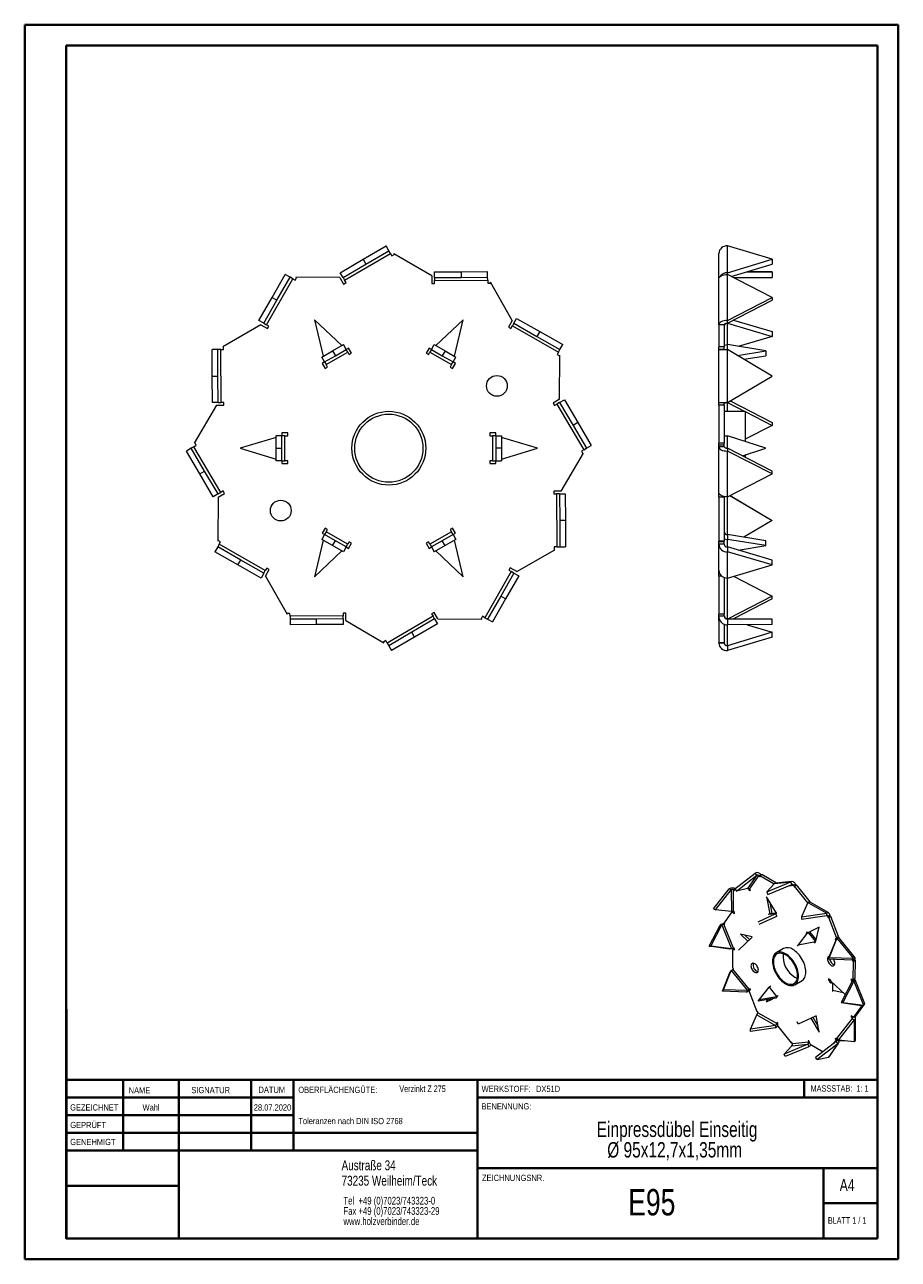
# Model space of a CAD drawing. Header units: millimetres. Extents: x 0 to 210, y 0 to 297.
import ezdxf

# ---------------------------------------------------------------- set-up
doc = ezdxf.new("R2010")
doc.units = ezdxf.units.MM
doc.styles.add('SLDTEXTSTYLE0', font='TXT', dxfattribs={"width": 0.75})
doc.styles.add('SLDTEXTSTYLE1', font='TXT', dxfattribs={"width": 0.681818})
doc.styles.add('SLDTEXTSTYLE2', font='TXT', dxfattribs={"width": 0.7})

# ---------------------------------------------------------------- blocks, each defined once
blk = doc.blocks.new('SW_NOTE_0')
at = {"color": 0, "linetype": 'Continuous', "lineweight": 0, "char_height": 1.5, "attachment_point": 1, "style": 'SLDTEXTSTYLE0'}
for s, insert in [('OBERFLÄCHENGÜTE:', (0, 1.93)), ('Toleranzen nach DIN ISO 2768', (0, -5.57))]:
    blk.add_mtext(s, dxfattribs=dict(at, insert=insert))
blk = doc.blocks.new('SW_NOTE_1')
at = {"color": 0, "linetype": 'Continuous', "lineweight": 0, "char_height": 1.8521, "attachment_point": 1, "style": 'SLDTEXTSTYLE0'}
for s, insert in [('Tel  +49 (0)7023/743323-0', (0, 2.39)), ('Fax +49 (0)7023/743323-29', (0, -0.08)), ('www.holzverbinder.de', (0, -2.55))]:
    blk.add_mtext(s, dxfattribs=dict(at, insert=insert))
blk = doc.blocks.new('SW_NOTE_2')
at = {"color": 0, "linetype": 'Continuous', "lineweight": 0, "char_height": 3.7042, "attachment_point": 2, "style": 'SLDTEXTSTYLE0'}
for s, insert in [('Einpressdübel Einseitig', (26.16, 4.77)), ('Ø 95x12,7x1,35mm', (25.57, -0.16))]:
    blk.add_mtext(s, dxfattribs=dict(at, insert=insert))

msp = doc.modelspace()

# ---------------------------------------------------------------- linework, layer by layer
at = {"color": 7, "linetype": 'Continuous', "lineweight": 40}
for p, q in [((0.08, 0.21), (0.08, 297.21)), ((0.08, 297.21), (210.08, 297.21)), ((210.08, 0.21), (210.08, 297.21)), ((210.08, 292.21), (210.08, 297.21)), ((10.08, 292.21), (205.08, 292.21)), ((10.08, 5.21), (10.08, 292.21)), ((205.08, 5.21), (205.08, 292.21)), ((10.11, 60.37), (10.11, 5.12)), ((205.08, 43.37), (10.11, 43.37)), ((23.71, 43.37), (23.71, 26.37)), ((37.1, 43.37), (37.1, 5.12)), ((54.51, 43.37), (54.51, 26.37)), ((64.71, 26.37), (64.71, 43.37)), ((108.91, 43.37), (108.91, 5.12)), ((187.47, 39.12), (187.47, 43.37)), ((64.71, 39.1), (10.11, 39.1)), ((205.08, 39.12), (108.91, 39.12)), ((64.71, 34.87), (10.11, 34.87)), ((108.91, 30.62), (10.11, 30.62)), ((108.91, 26.37), (10.11, 26.37)), ((108.91, 22.12), (205.08, 22.12)), ((192.08, 5.21), (192.08, 22.21)), ((37.1, 17.87), (10.11, 17.87)), ((10.11, 13.71), (10.08, 13.71)), ((205.08, 13.71), (192.08, 13.71)), ((10.11, 9.46), (10.08, 9.46)), ((10.08, 5.21), (205.08, 5.21)), ((205.08, 5.21), (180.99, 5.21)), ((0.08, 0.21), (210.08, 0.21))]:
    msp.add_line(p, q, dxfattribs=at)
at = {"color": 7, "linetype": 'Continuous', "lineweight": 15}
for p, q in [((81.43, 240.77), (86.93, 243.99)), ((87.61, 242.83), (86.93, 243.99)), ((169, 237.55), (169, 243.99)), ((179.76, 240.77), (169, 243.99)), ((75.93, 237.55), (81.43, 240.77)), ((76.98, 235.75), (87.98, 242.19)), ((81.43, 240.77), (82.11, 239.61)), ((82.11, 239.61), (87.61, 242.83)), ((87.98, 242.19), (87.61, 242.83)), ((87.98, 242.19), (88.32, 241.61)), ((88.32, 241.61), (88.91, 241.95)), ((88.91, 241.95), (88.8, 242.13)), ((97.93, 236.78), (88.8, 242.13)), ((166.91, 236.46), (166.91, 242.19)), ((169, 237.55), (179.76, 240.77)), ((179.76, 240.77), (179.76, 239.61)), ((76.61, 236.38), (82.11, 239.61)), ((98.6, 237.73), (104.98, 237.77)), ((98.61, 236.38), (98.6, 237.73)), ((104.98, 237.77), (111.35, 237.82)), ((104.98, 237.77), (104.99, 236.42)), ((111.36, 236.47), (111.35, 237.82)), ((169.92, 236.66), (179.76, 239.61)), ((173.57, 237.75), (179.76, 237.77)), ((179.76, 237.77), (173.73, 237.8)), ((179.76, 237.77), (179.76, 236.42)), ((58.2, 225.02), (64.5, 236.1)), ((59.54, 231.59), (62.69, 237.13)), ((60.71, 230.92), (63.86, 236.47)), ((63.86, 236.47), (62.69, 237.13)), ((64.5, 236.1), (63.86, 236.47)), ((64.5, 236.1), (65.09, 235.77)), ((65.09, 235.77), (65.42, 236.35)), ((65.42, 236.35), (65.24, 236.46)), ((75.83, 236.39), (65.24, 236.46)), ((75.83, 236.39), (76.74, 234.82)), ((76.61, 236.38), (75.93, 237.55)), ((76.61, 236.38), (76.98, 235.75)), ((76.74, 234.82), (77.32, 235.16)), ((77.32, 235.16), (76.98, 235.75)), ((97.93, 236.78), (97.94, 234.96)), ((97.94, 234.96), (98.62, 234.97)), ((98.61, 236.38), (104.99, 236.42)), ((98.61, 236.38), (98.62, 235.64)), ((98.62, 235.64), (111.37, 235.73)), ((98.62, 234.97), (98.62, 235.64)), ((104.99, 236.42), (111.36, 236.47)), ((111.37, 235.73), (111.36, 236.47)), ((111.37, 235.73), (111.37, 235.05)), ((111.37, 235.05), (112.05, 235.06)), ((112.05, 235.06), (112.04, 235.26)), ((117.27, 226.06), (112.04, 235.26)), ((167.04, 236.46), (166.91, 236.46)), ((166.91, 236.35), (166.91, 236.46)), ((166.98, 236.35), (166.91, 236.35)), ((166.91, 236.1), (166.91, 236.35)), ((166.91, 225.02), (166.91, 236.1)), ((169, 237.13), (169, 237.55)), ((169, 226.05), (169, 237.13)), ((179.76, 231.59), (169, 237.13)), ((170.45, 236.39), (179.76, 236.42)), ((56.39, 226.05), (59.54, 231.59)), ((57.56, 225.38), (60.71, 230.92)), ((59.54, 231.59), (60.71, 230.92)), ((169, 226.05), (179.76, 231.59)), ((169, 225.38), (179.76, 230.92)), ((179.76, 231.59), (179.76, 230.92)), ((57.56, 225.38), (56.39, 226.05)), ((76.33, 220.05), (69.76, 226.25)), ((69.76, 226.25), (71.84, 217.46)), ((105.46, 226.25), (98.89, 220.05)), ((103.38, 217.46), (105.46, 226.25)), ((117.27, 226.06), (116.38, 224.49)), ((117.66, 225.38), (118.33, 226.55)), ((118.33, 226.55), (123.87, 223.4)), ((169, 225.38), (169, 226.05)), ((170.45, 226.13), (179.76, 223.4)), ((56.88, 224.99), (47.68, 219.76)), ((56.88, 224.99), (58.45, 224.1)), ((57.56, 225.38), (58.2, 225.02)), ((58.79, 224.68), (58.2, 225.02)), ((58.45, 224.1), (58.79, 224.68)), ((116.38, 224.49), (116.97, 224.15)), ((116.97, 224.15), (117.3, 224.74)), ((117.66, 225.38), (117.3, 224.74)), ((117.3, 224.74), (128.38, 218.44)), ((117.66, 225.38), (123.2, 222.23)), ((123.87, 223.4), (123.2, 222.23)), ((123.87, 223.4), (129.41, 220.25)), ((168.26, 225.02), (166.91, 225.02)), ((166.91, 224.99), (166.91, 225.02)), ((168.26, 224.99), (166.91, 224.99)), ((166.91, 224.99), (166.91, 219.76)), ((168.26, 224.99), (168.26, 225.02)), ((168.26, 224.99), (168.26, 219.76)), ((169, 220.26), (169, 225.38)), ((169, 225.38), (179.76, 222.23)), ((179.76, 223.4), (179.76, 222.23)), ((74.09, 218.76), (76.68, 220.26)), ((77.36, 219.09), (76.68, 220.26)), ((97.86, 219.09), (98.54, 220.26)), ((98.54, 220.26), (101.14, 218.76)), ((123.2, 222.23), (128.75, 219.08)), ((128.75, 219.08), (129.41, 220.25)), ((169, 219.08), (169, 220.26)), ((178.26, 218.76), (169, 220.26)), ((179.76, 222.23), (171.58, 219.84)), ((46.47, 219.08), (45.12, 219.07)), ((45.17, 212.7), (45.12, 219.07)), ((46.52, 212.7), (46.47, 219.08)), ((47.21, 219.08), (46.47, 219.08)), ((47.21, 219.08), (47.89, 219.09)), ((47.3, 206.33), (47.21, 219.08)), ((47.88, 219.76), (47.68, 219.76)), ((47.89, 219.09), (47.88, 219.76)), ((71.49, 217.26), (74.09, 218.76)), ((72.16, 216.09), (71.49, 217.26)), ((72.16, 216.09), (74.76, 217.59)), ((72.53, 215.45), (77.73, 218.45)), ((74.09, 218.76), (74.76, 217.59)), ((74.76, 217.59), (77.36, 219.09)), ((77.94, 219.42), (77.36, 219.09)), ((77.73, 218.45), (77.36, 219.09)), ((77.73, 218.45), (78.06, 217.86)), ((78.65, 218.2), (77.94, 219.42)), ((78.06, 217.86), (78.65, 218.2)), ((97.28, 219.42), (96.57, 218.2)), ((96.57, 218.2), (97.16, 217.86)), ((97.16, 217.86), (97.49, 218.45)), ((97.86, 219.09), (97.28, 219.42)), ((97.86, 219.09), (97.49, 218.45)), ((97.49, 218.45), (102.69, 215.45)), ((97.86, 219.09), (100.46, 217.59)), ((101.14, 218.76), (100.46, 217.59)), ((100.46, 217.59), (103.06, 216.09)), ((101.14, 218.76), (103.73, 217.26)), ((103.06, 216.09), (103.73, 217.26)), ((128.38, 218.44), (128.05, 217.85)), ((128.05, 217.85), (128.64, 217.52)), ((128.38, 218.44), (128.75, 219.08)), ((128.64, 217.52), (128.74, 217.7)), ((128.67, 207.11), (128.74, 217.7)), ((168.26, 219.76), (166.91, 219.76)), ((166.91, 219.09), (166.91, 219.76)), ((168.26, 219.09), (166.91, 219.09)), ((166.91, 219.08), (166.91, 219.09)), ((168.26, 219.08), (166.91, 219.08)), ((166.91, 206.33), (166.91, 219.08)), ((168.26, 219.09), (168.26, 219.76)), ((168.26, 219.08), (168.26, 219.09)), ((169, 219.08), (169, 219.07)), ((179.76, 212.7), (169, 219.08)), ((169, 206.32), (169, 219.07)), ((179.76, 212.7), (169, 219.07)), ((171.42, 217.65), (178.26, 218.76)), ((172.97, 216.73), (178.26, 217.59)), ((178.26, 218.76), (178.26, 217.59)), ((72.16, 216.09), (71.58, 215.75)), ((71.58, 215.75), (72.28, 214.53)), ((72.16, 216.09), (72.53, 215.45)), ((72.28, 214.53), (72.87, 214.86)), ((72.87, 214.86), (72.53, 215.45)), ((102.69, 215.45), (102.35, 214.86)), ((102.35, 214.86), (102.94, 214.53)), ((102.69, 215.45), (103.06, 216.09)), ((102.94, 214.53), (103.64, 215.75)), ((103.64, 215.75), (103.06, 216.09)), ((45.21, 206.32), (45.17, 212.7)), ((45.17, 212.7), (46.52, 212.7)), ((46.56, 206.33), (46.52, 212.7)), ((169, 206.32), (179.76, 212.7)), ((179.76, 212.7), (179.76, 212.7)), ((46.16, 205.65), (40.81, 196.52)), ((46.56, 206.33), (45.21, 206.32)), ((46.16, 205.65), (47.97, 205.66)), ((46.56, 206.33), (47.3, 206.33)), ((47.97, 206.34), (47.3, 206.33)), ((47.97, 205.66), (47.97, 206.34)), ((128.67, 207.11), (127.1, 206.2)), ((127.1, 206.2), (127.44, 205.62)), ((127.44, 205.62), (128.03, 205.96)), ((128.66, 206.33), (128.03, 205.96)), ((128.03, 205.96), (134.48, 194.96)), ((128.66, 206.33), (129.83, 207.01)), ((128.66, 206.33), (131.89, 200.83)), ((129.83, 207.01), (133.05, 201.51)), ((166.91, 205.66), (166.91, 206.33)), ((168.26, 205.66), (166.91, 205.66)), ((166.91, 205.65), (166.91, 205.66)), ((168.26, 205.65), (166.91, 205.65)), ((166.91, 205.65), (166.91, 196.52)), ((168.26, 205.66), (168.26, 206.32)), ((168.26, 205.65), (168.26, 205.66)), ((168.26, 205.65), (168.26, 196.52)), ((169, 204.2), (169, 206.32)), ((169.01, 206.32), (173.16, 204.2)), ((169.63, 206.69), (179.76, 201.51)), ((173.26, 204.2), (168.26, 204.2)), ((173.26, 204.2), (173.26, 196.95)), ((173.26, 204.15), (179.76, 200.83)), ((63.32, 199), (61.91, 199)), ((61.91, 199), (61.91, 198.33)), ((63.32, 198.33), (63.32, 199)), ((113.31, 199), (111.9, 199)), ((111.9, 199), (111.9, 198.33)), ((113.31, 198.33), (113.31, 199)), ((133.05, 201.51), (131.89, 200.83)), ((131.89, 200.83), (135.11, 195.33)), ((133.05, 201.51), (136.28, 196.01)), ((179.76, 200.83), (173.26, 197.51)), ((179.76, 201.51), (179.76, 200.83)), ((40.75, 195.7), (41.33, 196.04)), ((40.99, 196.63), (40.81, 196.52)), ((41.33, 196.04), (40.99, 196.63)), ((60.56, 197.92), (51.91, 195.33)), ((60.56, 195.33), (60.56, 198.33)), ((61.91, 198.33), (60.56, 198.33)), ((61.91, 195.33), (61.91, 198.33)), ((62.65, 198.33), (61.91, 198.33)), ((62.65, 192.33), (62.65, 198.33)), ((62.65, 198.33), (63.32, 198.33)), ((111.9, 198.33), (112.57, 198.33)), ((112.57, 198.33), (112.57, 192.33)), ((113.31, 198.33), (112.57, 198.33)), ((113.31, 198.33), (113.31, 195.33)), ((113.31, 198.33), (114.66, 198.33)), ((114.66, 198.33), (114.66, 195.33)), ((123.31, 195.33), (114.66, 197.92)), ((168.26, 196.52), (166.91, 196.52)), ((166.91, 196.04), (166.91, 196.52)), ((168.26, 196.04), (166.91, 196.04)), ((166.91, 195.7), (166.91, 196.04)), ((168.26, 198.33), (169, 198.33)), ((168.26, 196.04), (168.26, 196.52)), ((168.26, 195.7), (168.26, 196.04)), ((169, 195.33), (169, 198.33)), ((178.26, 195.33), (169, 198.33)), ((40.11, 195.33), (38.95, 194.65)), ((42.17, 189.15), (38.95, 194.65)), ((40.75, 195.7), (40.11, 195.33)), ((43.33, 189.83), (40.11, 195.33)), ((47.19, 184.7), (40.75, 195.7)), ((51.91, 195.33), (60.56, 192.73)), ((60.56, 192.33), (60.56, 195.33)), ((60.56, 195.33), (61.91, 195.33)), ((61.91, 192.33), (61.91, 195.33)), ((114.66, 195.33), (113.31, 195.33)), ((113.31, 195.33), (113.31, 192.33)), ((114.66, 195.33), (114.66, 192.33)), ((114.66, 192.73), (123.31, 195.33)), ((129.06, 185.01), (134.41, 194.14)), ((134.48, 194.96), (133.89, 194.62)), ((133.89, 194.62), (134.23, 194.03)), ((134.23, 194.03), (134.41, 194.14)), ((134.48, 194.96), (135.11, 195.33)), ((135.11, 195.33), (136.28, 196.01)), ((166.91, 184.7), (166.91, 195.7)), ((168.26, 195.7), (166.91, 195.7)), ((169, 195.33), (169, 194.65)), ((179.76, 189.83), (169, 195.33)), ((169, 183.65), (169, 194.65)), ((179.76, 189.15), (169, 194.65)), ((172.59, 193.49), (178.26, 195.33)), ((173.26, 193.71), (173.26, 193.15)), ((61.91, 192.33), (60.56, 192.33)), ((61.91, 192.33), (62.65, 192.33)), ((61.91, 192.33), (61.91, 191.65)), ((61.91, 191.65), (63.32, 191.65)), ((63.32, 192.33), (62.65, 192.33)), ((63.32, 191.65), (63.32, 192.33)), ((112.57, 192.33), (111.9, 192.33)), ((111.9, 192.33), (111.9, 191.65)), ((111.9, 191.65), (113.31, 191.65)), ((112.57, 192.33), (113.31, 192.33)), ((113.31, 192.33), (114.66, 192.33)), ((113.31, 191.65), (113.31, 192.33)), ((42.17, 189.15), (43.33, 189.83)), ((45.39, 183.65), (42.17, 189.15)), ((46.56, 184.33), (43.33, 189.83)), ((169, 183.65), (179.76, 189.15)), ((179.76, 189.15), (179.76, 189.83)), ((46.56, 184.33), (45.39, 183.65)), ((46.55, 183.54), (48.12, 184.46)), ((46.56, 184.33), (47.19, 184.7)), ((47.78, 185.04), (47.19, 184.7)), ((48.12, 184.46), (47.78, 185.04)), ((129.06, 185.01), (127.25, 184.99)), ((127.25, 184.99), (127.25, 184.32)), ((127.25, 184.32), (127.93, 184.32)), ((128.66, 184.33), (127.93, 184.32)), ((127.93, 184.32), (128.01, 171.57)), ((128.66, 184.33), (130.01, 184.34)), ((128.66, 184.33), (128.7, 177.95)), ((130.01, 184.34), (130.05, 177.96)), ((166.91, 184.46), (166.91, 184.7)), ((166.97, 184.46), (166.91, 184.46)), ((166.91, 183.54), (166.91, 184.46)), ((46.55, 183.54), (46.48, 172.96)), ((168.26, 183.54), (166.91, 183.54)), ((166.91, 183.54), (166.91, 172.96)), ((168.26, 183.54), (168.26, 183.71)), ((168.26, 183.54), (168.26, 172.96)), ((169, 174.57), (169, 183.65)), ((169.62, 183.96), (179.76, 177.95)), ((169.63, 183.97), (179.76, 177.96)), ((72.28, 176.13), (71.58, 174.91)), ((72.87, 175.79), (72.28, 176.13)), ((72.53, 175.21), (72.87, 175.79)), ((102.94, 176.13), (102.35, 175.79)), ((102.35, 175.79), (102.69, 175.21)), ((103.64, 174.91), (102.94, 176.13)), ((130.05, 177.96), (128.7, 177.95)), ((128.7, 177.95), (128.75, 171.58)), ((130.05, 177.96), (130.1, 171.59)), ((179.76, 177.95), (172.97, 173.93)), ((179.76, 177.96), (179.76, 177.95)), ((46.59, 173.14), (46.48, 172.96)), ((47.17, 172.81), (46.59, 173.14)), ((46.84, 172.22), (47.17, 172.81)), ((71.84, 173.2), (69.76, 164.41)), ((72.16, 174.57), (71.49, 173.4)), ((74.09, 171.9), (71.49, 173.4)), ((71.58, 174.91), (72.16, 174.57)), ((72.53, 175.21), (72.16, 174.57)), ((74.76, 173.07), (72.16, 174.57)), ((77.73, 172.21), (72.53, 175.21)), ((74.09, 171.9), (74.76, 173.07)), ((77.36, 171.57), (74.76, 173.07)), ((78.06, 172.79), (77.73, 172.21)), ((77.94, 171.23), (78.65, 172.46)), ((78.65, 172.46), (78.06, 172.79)), ((97.16, 172.79), (96.57, 172.46)), ((96.57, 172.46), (97.28, 171.23)), ((97.49, 172.21), (97.16, 172.79)), ((102.69, 175.21), (97.49, 172.21)), ((100.46, 173.07), (97.86, 171.57)), ((103.06, 174.57), (100.46, 173.07)), ((101.14, 171.9), (100.46, 173.07)), ((103.73, 173.4), (101.14, 171.9)), ((103.06, 174.57), (102.69, 175.21)), ((103.06, 174.57), (103.64, 174.91)), ((103.06, 174.57), (103.73, 173.4)), ((105.46, 164.41), (103.38, 173.2)), ((168.26, 172.96), (166.91, 172.96)), ((166.91, 172.81), (166.91, 172.96)), ((168.26, 172.81), (166.91, 172.81)), ((166.91, 172.22), (166.91, 172.81)), ((168.26, 172.81), (168.26, 172.96)), ((168.26, 172.22), (168.26, 172.81)), ((169, 174.57), (169, 173.4)), ((178.26, 173.07), (169, 174.57)), ((169, 171.58), (169, 173.4)), ((178.26, 171.9), (169, 173.4)), ((178.26, 171.9), (178.26, 173.07)), ((46.47, 171.58), (45.81, 170.41)), ((51.35, 167.25), (45.81, 170.41)), ((46.84, 172.22), (46.47, 171.58)), ((52.02, 168.43), (46.47, 171.58)), ((57.92, 165.92), (46.84, 172.22)), ((69.76, 164.41), (76.33, 170.61)), ((76.68, 170.4), (74.09, 171.9)), ((77.36, 171.57), (76.68, 170.4)), ((77.36, 171.57), (77.73, 172.21)), ((77.36, 171.57), (77.94, 171.23)), ((97.28, 171.23), (97.86, 171.57)), ((97.49, 172.21), (97.86, 171.57)), ((97.86, 171.57), (98.54, 170.4)), ((101.14, 171.9), (98.54, 170.4)), ((98.89, 170.61), (105.46, 164.41)), ((118.35, 165.67), (127.55, 170.9)), ((128.01, 171.57), (127.34, 171.57)), ((127.34, 171.57), (127.34, 170.89)), ((127.34, 170.89), (127.55, 170.9)), ((128.01, 171.57), (128.75, 171.58)), ((128.75, 171.58), (130.1, 171.59)), ((166.91, 165.92), (166.91, 172.22)), ((168.26, 172.22), (166.91, 172.22)), ((169, 171.58), (169, 170.41)), ((179.76, 168.43), (169, 171.58)), ((169, 164.1), (169, 170.41)), ((179.76, 167.25), (169, 170.41)), ((171.58, 170.82), (178.26, 171.9)), ((51.35, 167.25), (52.02, 168.43)), ((56.89, 164.1), (51.35, 167.25)), ((57.56, 165.28), (52.02, 168.43)), ((58.26, 166.5), (57.92, 165.92)), ((58.84, 166.17), (58.26, 166.5)), ((116.77, 166.56), (116.44, 165.97)), ((118.35, 165.67), (116.77, 166.56)), ((169, 164.1), (179.76, 167.25)), ((179.76, 167.25), (179.76, 168.43)), ((57.56, 165.28), (56.89, 164.1)), ((57.56, 165.28), (57.92, 165.92)), ((57.95, 164.59), (58.84, 166.17)), ((57.95, 164.59), (63.18, 155.39)), ((117.02, 165.64), (110.72, 154.56)), ((117.66, 165.28), (114.51, 159.73)), ((118.84, 164.61), (115.69, 159.07)), ((116.44, 165.97), (117.02, 165.64)), ((117.66, 165.28), (117.02, 165.64)), ((117.66, 165.28), (118.84, 164.61)), ((166.91, 164.59), (166.91, 165.92)), ((167.57, 164.59), (166.91, 164.59)), ((166.91, 164.59), (166.91, 155.39)), ((168.26, 164.22), (168.26, 155.39)), ((169, 154.28), (169, 164.1)), ((170.45, 164.53), (179.76, 159.73)), ((114.51, 159.73), (111.36, 154.19)), ((115.69, 159.07), (112.53, 153.53)), ((115.69, 159.07), (114.51, 159.73)), ((179.76, 159.73), (169.16, 154.28)), ((179.76, 159.07), (170.45, 154.27)), ((179.76, 159.07), (179.76, 159.73)), ((63.85, 155.6), (63.18, 155.6)), ((63.18, 155.6), (63.18, 155.39)), ((63.86, 154.93), (63.85, 155.6)), ((76.61, 155.01), (63.86, 154.93)), ((63.86, 154.93), (63.86, 154.19)), ((77.28, 155.69), (76.6, 155.69)), ((76.6, 155.69), (76.61, 155.01)), ((76.61, 154.28), (76.61, 155.01)), ((77.29, 153.88), (77.28, 155.69)), ((98.24, 154.91), (87.24, 148.46)), ((98.48, 155.84), (97.9, 155.5)), ((97.9, 155.5), (98.24, 154.91)), ((98.61, 154.28), (98.24, 154.91)), ((99.4, 154.27), (98.48, 155.84)), ((110.13, 154.89), (109.8, 154.3)), ((110.72, 154.56), (110.13, 154.89)), ((110.72, 154.56), (111.36, 154.19)), ((168.26, 155.39), (166.91, 155.39)), ((166.91, 154.93), (166.91, 155.39)), ((168.26, 154.93), (166.91, 154.93)), ((166.91, 153.88), (166.91, 154.93)), ((168.26, 154.93), (168.26, 155.39)), ((70.24, 154.24), (63.86, 154.19)), ((63.86, 154.19), (63.87, 152.84)), ((70.24, 152.89), (63.87, 152.84)), ((76.61, 154.28), (70.24, 154.24)), ((70.24, 152.89), (70.24, 154.24)), ((76.62, 152.93), (70.24, 152.89)), ((76.61, 154.28), (76.62, 152.93)), ((77.29, 153.88), (86.42, 148.53)), ((98.61, 154.28), (93.11, 151.05)), ((99.29, 153.11), (93.79, 149.89)), ((98.61, 154.28), (99.29, 153.11)), ((99.4, 154.27), (109.98, 154.2)), ((109.8, 154.3), (109.98, 154.2)), ((111.36, 154.19), (112.53, 153.53)), ((167.2, 153.88), (166.91, 153.88)), ((166.91, 153.88), (166.91, 148.53)), ((168.26, 152.98), (168.26, 148.53)), ((169, 154.19), (169, 154.28)), ((169, 154.28), (179.76, 154.24)), ((179.76, 154.24), (169, 154.19)), ((169, 154.19), (169, 152.84)), ((179.76, 152.89), (169, 152.84)), ((169, 147.83), (169, 152.84)), ((173.73, 152.86), (179.76, 151.05)), ((179.76, 152.89), (179.76, 154.24)), ((86.9, 149.05), (86.31, 148.71)), ((86.31, 148.71), (86.42, 148.53)), ((87.24, 148.46), (86.9, 149.05)), ((93.11, 151.05), (87.61, 147.83)), ((93.79, 149.89), (88.29, 146.66)), ((93.79, 149.89), (93.11, 151.05)), ((168.26, 148.53), (166.91, 148.53)), ((166.91, 148.46), (166.91, 148.53)), ((168.26, 148.46), (168.26, 148.53)), ((179.76, 151.05), (169, 147.83)), ((179.76, 149.89), (169, 146.66)), ((179.76, 149.89), (179.76, 151.05)), ((87.24, 148.46), (87.61, 147.83)), ((87.61, 147.83), (88.29, 146.66)), ((168.26, 148.46), (166.91, 148.46)), ((169, 147.83), (169, 146.66)), ((170.75, 89.32), (175.67, 93.14)), ((171.16, 88.81), (176.08, 92.62)), ((176.08, 92.62), (173.86, 89.38)), ((174.34, 89.26), (176.57, 92.49)), ((176.08, 92.62), (175.67, 93.14)), ((176.57, 92.49), (177.05, 92.77)), ((176.57, 92.49), (176.78, 92.24)), ((176.78, 92.24), (176.9, 92.41)), ((176.83, 92.49), (177.31, 92.76)), ((176.9, 92.41), (176.83, 92.49)), ((180.25, 90.49), (176.83, 92.49)), ((177.05, 92.77), (177.13, 92.66)), ((180.82, 90.71), (177.31, 92.76)), ((165.67, 84.54), (169.46, 89.35)), ((169.94, 89.07), (169.46, 89.35)), ((170.46, 89.08), (170.69, 89.21)), ((170.62, 89.26), (170.81, 89.37)), ((170.79, 89.27), (170.62, 89.26)), ((170.69, 89.22), (170.62, 89.26)), ((170.7, 88.94), (170.69, 89.22)), ((170.75, 89.32), (171.16, 88.81)), ((173.86, 89.38), (171.16, 88.81)), ((173.95, 89.42), (174.43, 88.83)), ((174.55, 89), (174.34, 89.26)), ((178.49, 88.6), (184.24, 90.99)), ((180.35, 90.6), (178.49, 88.6)), ((178.73, 87.98), (184.48, 90.37)), ((180.35, 90.6), (184.24, 90.99)), ((184.51, 91.08), (180.62, 90.69)), ((183.77, 90.08), (184.87, 90.19)), ((184.48, 90.37), (184.24, 90.99)), ((184.87, 90.19), (185.35, 90.46)), ((184.87, 90.19), (184.99, 89.88)), ((184.99, 89.88), (185.17, 89.98)), ((184.99, 89.88), (185.2, 89.9)), ((185.16, 90), (185.64, 90.27)), ((185.2, 89.9), (185.16, 90)), ((188.35, 86), (185.16, 90)), ((185.35, 90.46), (185.47, 90.17)), ((188.87, 86.22), (185.64, 90.27)), ((166.15, 84.27), (169.94, 89.07)), ((169.94, 89.07), (169.97, 83.85)), ((170.49, 83.85), (170.46, 89.08)), ((170.46, 89.08), (170.7, 88.94)), ((174.43, 88.83), (174.55, 89)), ((180.79, 83.47), (178.43, 87.4)), ((178.43, 87.4), (179.18, 83.32)), ((178.49, 88.6), (178.73, 87.98)), ((179.19, 86.13), (179.7, 83.37)), ((188.74, 86.15), (188.87, 86.22)), ((188.87, 86.22), (188.87, 86.11)), ((165.67, 84.54), (166.15, 84.27)), ((169.97, 83.85), (166.15, 84.27)), ((170.09, 83.81), (168.19, 81.17)), ((170.09, 83.81), (170.27, 83.91)), ((170.09, 83.81), (170.73, 83.44)), ((170.73, 83.72), (170.49, 83.85)), ((170.73, 83.44), (170.73, 83.72)), ((176.42, 81.42), (180.62, 83.39)), ((178.78, 83.22), (180.62, 83.39)), ((180.89, 83.48), (179.06, 83.31)), ((180.86, 82.77), (180.62, 83.39)), ((188.37, 86.05), (186.82, 82.57)), ((186.82, 82.57), (192.87, 83.48)), ((188.37, 86.05), (192.87, 83.48)), ((193.4, 83.53), (188.89, 86.1)), ((192.88, 82.93), (192.87, 83.48)), ((164.61, 75.53), (167.28, 80.63)), ((165.02, 75.58), (167.69, 80.68)), ((167.69, 80.68), (167.28, 80.63)), ((167.69, 80.68), (169.97, 74.87)), ((168.17, 80.85), (168.35, 80.95)), ((168.17, 80.85), (168.38, 80.87)), ((170.45, 75.04), (168.17, 80.85)), ((168.26, 81.18), (168.19, 81.17)), ((168.38, 80.87), (168.26, 81.18)), ((176.66, 80.8), (180.86, 82.77)), ((179.44, 82.11), (179.53, 82.12)), ((179.53, 82.12), (179.52, 82.14)), ((186.82, 82.02), (192.88, 82.93)), ((186.82, 82.57), (186.82, 82.02)), ((192.87, 82.93), (193.14, 82.78)), ((193.14, 82.78), (193.62, 83.05)), ((193.14, 82.78), (193.14, 82.5)), ((193.14, 82.5), (193.62, 82.78)), ((193.14, 82.5), (193.38, 82.36)), ((193.38, 82.45), (193.86, 82.72)), ((193.38, 82.36), (193.38, 82.45)), ((195.23, 77.63), (193.38, 82.45)), ((193.62, 83.05), (193.62, 82.78)), ((193.62, 82.78), (193.78, 82.68)), ((195.71, 77.9), (193.86, 82.72)), ((171.64, 74.61), (174.92, 77.73)), ((174.98, 77.76), (172.12, 78.42)), ((172.12, 78.42), (173.91, 76.77)), ((173.15, 78.18), (174.29, 77.13)), ((188.34, 78.93), (185.99, 75.89)), ((188.16, 79), (187.91, 78.64)), ((187.91, 78.64), (188.27, 78.85)), ((187.91, 78.64), (188.02, 78.51)), ((188.28, 78.84), (188.16, 79)), ((188.34, 78.93), (190.18, 76.64)), ((191.05, 80.11), (188.37, 78.74)), ((190.35, 77.11), (188.85, 78.98)), ((190.2, 76.45), (191.05, 80.11)), ((195.34, 77.46), (193.5, 72.85)), ((195.23, 77.63), (194.91, 77.16)), ((194.91, 77.16), (195.29, 77.38)), ((195.11, 77.12), (195.34, 77.46)), ((195.23, 77.63), (195.71, 77.9)), ((195.34, 77.46), (199.26, 72.62)), ((195.71, 77.9), (195.44, 77.51)), ((199.71, 72.75), (195.79, 77.59)), ((164.61, 75.53), (165.02, 75.58)), ((169.55, 74.83), (164.61, 75.53)), ((169.97, 74.87), (165.02, 75.58)), ((169.97, 74.87), (169.55, 74.83)), ((170.23, 74.7), (170.2, 70.39)), ((170.23, 74.7), (170.69, 74.97)), ((170.23, 74.7), (170.78, 74.75)), ((170.66, 75.06), (170.45, 75.04)), ((170.78, 74.75), (170.66, 75.06)), ((182.52, 74.97), (180.75, 73.95)), ((185.99, 75.89), (185.75, 75.55)), ((185.99, 75.89), (190.18, 76.64)), ((189.94, 76.3), (190.18, 76.64)), ((195.11, 77.12), (193.26, 72.5)), ((194.91, 77.16), (195.05, 76.99)), ((193.5, 72.85), (193.26, 72.5)), ((193.26, 72.5), (199.02, 72.28)), ((193.5, 72.85), (199.26, 72.62)), ((199.02, 72.28), (199.26, 72.62)), ((199.04, 72.07), (199.52, 72.35)), ((199.16, 72.24), (199.04, 72.07)), ((199.04, 72.07), (199.25, 71.82)), ((199.1, 72.32), (199.16, 72.24)), ((199.16, 72.24), (199.63, 72.52)), ((199.25, 71.82), (199.28, 71.87)), ((199.26, 67.56), (199.28, 71.87)), ((199.28, 71.87), (199.76, 72.15)), ((199.63, 72.52), (199.52, 72.35)), ((199.52, 72.35), (199.71, 72.11)), ((199.73, 67.84), (199.76, 72.15)), ((167.85, 64.72), (169.7, 69.34)), ((168.09, 65.07), (169.94, 69.68)), ((169.94, 69.68), (169.7, 69.34)), ((169.94, 69.68), (173.86, 64.85)), ((170.24, 70.45), (170.2, 70.39)), ((170.2, 70.39), (170.25, 70.42)), ((170.44, 70.19), (170.24, 70.45)), ((170.33, 70.02), (170.44, 70.19)), ((174.24, 65.18), (170.33, 70.02)), ((174.36, 65.35), (174.24, 65.18)), ((174.57, 65.1), (174.36, 65.35)), ((176.66, 62.63), (179.02, 65.66)), ((179.02, 65.66), (180.86, 63.37)), ((185.19, 66.27), (186.96, 67.29)), ((193.83, 67.39), (193.33, 67.67)), ((193.33, 67.67), (193.33, 67.4)), ((193.33, 67.4), (193.57, 67.54)), ((193.33, 67.4), (193.57, 67.26)), ((193.57, 67.26), (193.81, 67.4)), ((193.57, 67.26), (193.57, 66.96)), ((193.57, 66.96), (194.04, 66.68)), ((193.83, 67.11), (193.83, 67.39)), ((197.32, 63.89), (193.83, 67.11)), ((194.35, 64.66), (194.35, 66.63)), ((198.99, 67.09), (196.33, 61.99)), ((199.41, 67.13), (196.74, 62.03)), ((199.26, 67.56), (198.7, 67.51)), ((198.7, 67.51), (198.82, 67.2)), ((198.82, 67.2), (199.3, 67.48)), ((198.82, 67.2), (199.03, 67.22)), ((198.99, 67.09), (199.41, 67.13)), ((199.03, 67.22), (199.51, 67.5)), ((199.03, 67.22), (199.06, 67.14)), ((199.26, 67.56), (199.73, 67.84)), ((199.27, 67.57), (199.3, 67.48)), ((199.3, 67.48), (199.51, 67.5)), ((199.41, 67.13), (201.69, 61.33)), ((202.02, 61.65), (199.74, 67.45)), ((167.85, 64.72), (168.09, 65.07)), ((173.62, 64.5), (167.85, 64.72)), ((173.86, 64.85), (168.09, 65.07)), ((173.86, 64.85), (173.62, 64.5)), ((174.24, 65.18), (174.42, 65.28)), ((174.25, 64.64), (174.57, 65.1)), ((174.25, 64.64), (176.1, 59.81)), ((180.62, 63.03), (176.42, 62.29)), ((176.42, 62.29), (176.66, 62.63)), ((180.86, 63.37), (176.66, 62.63)), ((178.43, 62.15), (179.91, 62.91)), ((178.55, 62.67), (178.43, 62.15)), ((178.91, 62.43), (178.43, 62.15)), ((178.91, 62.43), (179.82, 62.89)), ((178.98, 62.74), (178.91, 62.43)), ((180.86, 63.37), (180.62, 63.03)), ((194.35, 64.93), (196.81, 64.36)), ((176.34, 59.76), (176.1, 59.9)), ((176.1, 59.9), (176.1, 59.81)), ((176.1, 59.81), (176.18, 59.86)), ((176.34, 59.49), (176.34, 59.76)), ((180.85, 56.92), (176.34, 59.49)), ((196.74, 62.03), (196.33, 61.99)), ((196.33, 61.99), (201.27, 61.29)), ((196.74, 62.03), (201.69, 61.33)), ((199.4, 58.46), (201.29, 61.09)), ((199.87, 58.73), (201.77, 61.37)), ((201.14, 61.31), (201.23, 61.09)), ((201.23, 61.09), (201.63, 61.32)), ((201.23, 61.09), (201.29, 61.09)), ((201.27, 61.29), (201.69, 61.33)), ((201.29, 61.09), (201.77, 61.37)), ((201.75, 61.37), (201.77, 61.37)), ((174.53, 55.55), (176.08, 59.03)), ((180.59, 56.47), (174.53, 55.55)), ((176.08, 59.03), (180.59, 56.47)), ((180.59, 56.47), (180.59, 55.91)), ((181.09, 57.06), (180.85, 57.19)), ((180.85, 57.19), (180.85, 56.92)), ((180.85, 56.92), (181.09, 57.05)), ((181.09, 56.32), (181.09, 57.06)), ((185.99, 56.77), (185.75, 57.38)), ((190.18, 58.74), (185.99, 56.77)), ((189.05, 58.21), (191.05, 54.87)), ((189.55, 58.44), (190.77, 56.41)), ((191.05, 54.87), (190.32, 58.85)), ((198.99, 58.11), (195.2, 53.3)), ((199.47, 57.84), (195.68, 53.03)), ((199.4, 58.46), (198.75, 58.82)), ((198.75, 58.82), (198.76, 58.55)), ((198.76, 58.55), (199, 58.68)), ((198.76, 58.55), (198.99, 58.41)), ((198.99, 58.41), (199.23, 58.55)), ((198.99, 58.41), (199, 58.11)), ((198.99, 58.11), (199.47, 57.84)), ((199.4, 58.46), (199.87, 58.73)), ((199.47, 57.84), (199.5, 52.62)), ((199.81, 53.04), (199.78, 58.27)), ((174.54, 55), (174.53, 55.55)), ((180.59, 55.91), (174.54, 55)), ((181.09, 56.32), (184.32, 52.27)), ((188.37, 51.98), (182.62, 49.59)), ((182.62, 49.59), (184.48, 51.59)), ((188.61, 51.36), (182.86, 48.97)), ((184.49, 52.38), (184.28, 52.36)), ((184.28, 52.36), (184.32, 52.27)), ((184.32, 52.27), (184.49, 52.37)), ((184.48, 51.59), (188.37, 51.98)), ((184.61, 52.07), (184.49, 52.38)), ((188.5, 52.46), (184.61, 52.07)), ((188.37, 51.98), (188.61, 51.36)), ((188.58, 52.79), (188.38, 52.77)), ((188.38, 52.77), (188.5, 52.46)), ((188.5, 52.46), (188.67, 52.56)), ((188.91, 51.96), (188.58, 52.79)), ((188.91, 51.96), (191.99, 50.16)), ((195.11, 52.58), (190.19, 48.76)), ((195.52, 52.07), (190.6, 48.25)), ((195.52, 52.07), (193.29, 48.83)), ((193.51, 49.03), (195.74, 52.27)), ((195.14, 53.01), (194.54, 52.14)), ((195.05, 53.44), (194.93, 53.26)), ((194.93, 53.26), (195.11, 53.36)), ((194.93, 53.26), (195.14, 53.01)), ((195.61, 52.75), (195.05, 53.44)), ((195.11, 52.58), (195.52, 52.07)), ((195.14, 53.01), (195.31, 53.11)), ((195.68, 53.03), (195.2, 53.3)), ((195.61, 52.75), (197.16, 52.87)), ((195.68, 53.03), (199.5, 52.62)), ((182.86, 48.97), (182.62, 49.59)), ((190.6, 48.25), (190.19, 48.76)), ((190.6, 48.25), (193.29, 48.83))]:
    msp.add_line(p, q, dxfattribs=at)
at = {"color": 7, "linetype": 'Continuous', "lineweight": 0}
for p, q in [((64.71, 39.12), (10.11, 39.12)), ((23.71, 5.21), (23.71, 5.12)), ((54.51, 5.21), (54.51, 5.12))]:
    msp.add_line(p, q, dxfattribs=at)
at = {"color": 7, "linetype": 'Continuous', "lineweight": 15, "flags": 128}
for points in [[(166.91, 236.1), (166.95, 236.3), (167.07, 236.5), (167.26, 236.67), (167.52, 236.83), (167.84, 236.96), (168.2, 237.05), (168.59, 237.11), (169, 237.13)], [(169, 226.05), (168.59, 226.03), (168.2, 225.97), (167.84, 225.87), (167.52, 225.75), (167.26, 225.59), (167.07, 225.41), (166.95, 225.22), (166.91, 225.02)], [(169, 225.38), (168.85, 225.37), (168.72, 225.35), (168.59, 225.32), (168.48, 225.27), (168.39, 225.22), (168.32, 225.16), (168.28, 225.09), (168.26, 225.02)], [(168.26, 220.14), (168.59, 220.22), (169, 220.26)], [(168.84, 206.32), (168.72, 206.3), (168.59, 206.27), (168.48, 206.22), (168.39, 206.16), (168.32, 206.1), (168.28, 206.03), (168.26, 205.96)], [(166.91, 195.7), (166.95, 195.5), (167.07, 195.3), (167.26, 195.12), (167.52, 194.96), (167.84, 194.82), (168.2, 194.73), (168.59, 194.67), (169, 194.65)], [(168.26, 195.7), (168.28, 195.63), (168.32, 195.56), (168.39, 195.49), (168.48, 195.44), (168.59, 195.39), (168.72, 195.36), (168.85, 195.34), (169, 195.33)], [(169, 183.65), (168.59, 183.67), (168.2, 183.73), (167.84, 183.82), (167.52, 183.96), (167.26, 184.12), (167.07, 184.3), (166.95, 184.5), (166.91, 184.7)], [(168.26, 173.52), (168.59, 173.44), (169, 173.4)], [(180.35, 90.6), (180.5, 90.67), (180.62, 90.69)], [(180.89, 83.48), (180.77, 83.45), (180.62, 83.39)], [(180.95, 82.8), (180.91, 82.8), (180.86, 82.77)], [(195.34, 77.46), (195.48, 77.53), (195.6, 77.58), (195.69, 77.61), (195.76, 77.61), (195.79, 77.59)], [(186.96, 67.29), (187.07, 67.36), (187.28, 67.54), (187.46, 67.75), (187.61, 68), (187.73, 68.29), (187.81, 68.61), (187.86, 68.95), (187.88, 69.32), (187.86, 69.71), (187.81, 70.11), (187.73, 70.53), (187.61, 70.95), (187.46, 71.37), (187.28, 71.8), (187.07, 72.21), (186.84, 72.61), (186.59, 73), (186.31, 73.36), (186.02, 73.7), (185.71, 74.02), (185.39, 74.3), (185.07, 74.55), (184.74, 74.75)], [(175.56, 69.29), (175.73, 69.21), (175.89, 69.17), (176.05, 69.18), (176.18, 69.23), (176.29, 69.32), (176.37, 69.45), (176.42, 69.61), (176.44, 69.8), (176.42, 70.01), (176.37, 70.23), (176.29, 70.45), (176.18, 70.67), (176.05, 70.88), (175.89, 71.06), (175.73, 71.21), (175.56, 71.33), (175.38, 71.41), (175.22, 71.45), (175.06, 71.44), (174.93, 71.39), (174.82, 71.3), (174.74, 71.17), (174.69, 71.01), (174.67, 70.82), (174.69, 70.61), (174.74, 70.39), (174.82, 70.17), (174.93, 69.95), (175.06, 69.74), (175.22, 69.56), (175.38, 69.41), (175.56, 69.29)], [(182.97, 66.49), (183.3, 66.32), (183.63, 66.19), (183.94, 66.11), (184.25, 66.06), (184.54, 66.07), (184.82, 66.11), (185.07, 66.21), (185.31, 66.34), (185.51, 66.52), (185.69, 66.73), (185.84, 66.98), (185.96, 67.27), (186.04, 67.59), (186.09, 67.93), (186.11, 68.3), (186.09, 68.69), (186.04, 69.09), (185.96, 69.51), (185.84, 69.93), (185.69, 70.35), (185.51, 70.78), (185.31, 71.19), (185.07, 71.59), (184.82, 71.98), (184.54, 72.34), (184.25, 72.68), (183.94, 73), (183.63, 73.28), (183.3, 73.53), (182.97, 73.73), (182.65, 73.9), (182.32, 74.03), (182, 74.12), (181.7, 74.16), (181.4, 74.15), (181.13, 74.11), (180.87, 74.02), (180.64, 73.88), (180.43, 73.71), (180.26, 73.49), (180.11, 73.24), (179.99, 72.95), (179.9, 72.64), (179.85, 72.29), (179.84, 71.92), (179.85, 71.53), (179.9, 71.13), (179.99, 70.71), (180.11, 70.29), (180.26, 69.87), (180.43, 69.45), (180.64, 69.03), (180.87, 68.63), (181.13, 68.24), (181.4, 67.88), (181.7, 67.54), (182, 67.22), (182.32, 66.94), (182.65, 66.7), (182.97, 66.49)], [(182.97, 66.76), (183.29, 66.6), (183.6, 66.48), (183.9, 66.4), (184.19, 66.37), (184.47, 66.38), (184.73, 66.43), (184.97, 66.53), (185.18, 66.67), (185.37, 66.85), (185.53, 67.06), (185.67, 67.32), (185.77, 67.6), (185.83, 67.92), (185.87, 68.26), (185.87, 68.62), (185.83, 69), (185.77, 69.39), (185.67, 69.8), (185.53, 70.2), (185.37, 70.6), (185.18, 71), (184.97, 71.39), (184.73, 71.76), (184.47, 72.12), (184.19, 72.45), (183.9, 72.75), (183.6, 73.02), (183.29, 73.26), (182.97, 73.46), (182.66, 73.62), (182.35, 73.74), (182.05, 73.82), (181.76, 73.85), (181.48, 73.84), (181.22, 73.79), (180.98, 73.69), (180.76, 73.55), (180.57, 73.37), (180.41, 73.16), (180.28, 72.9), (180.18, 72.62), (180.11, 72.3), (180.08, 71.96), (180.08, 71.6), (180.11, 71.22), (180.18, 70.83), (180.28, 70.43), (180.41, 70.02), (180.57, 69.62), (180.76, 69.22), (180.98, 68.83), (181.22, 68.46), (181.48, 68.11), (181.76, 67.78), (182.05, 67.47), (182.35, 67.2), (182.66, 66.96), (182.97, 66.76)], [(193.5, 73.09), (193.44, 73.08), (193.3, 73.04), (193.19, 72.94), (193.11, 72.81), (193.06, 72.65), (193.04, 72.46), (193.06, 72.25), (193.11, 72.03), (193.19, 71.81), (193.3, 71.59), (193.44, 71.39), (193.59, 71.21), (193.75, 71.05), (193.93, 70.93)], [(193.93, 70.93), (194.1, 70.85), (194.26, 70.81), (194.42, 70.82), (194.55, 70.87), (194.66, 70.96), (194.74, 71.09), (194.79, 71.25), (194.81, 71.44), (194.79, 71.65), (194.74, 71.87), (194.66, 72.1), (194.55, 72.31), (194.46, 72.46)], [(199.16, 72.24), (199.18, 72.28), (199.19, 72.3), (199.18, 72.32), (199.17, 72.33), (199.15, 72.33), (199.11, 72.32), (199.07, 72.31), (199.02, 72.28)], [(199.63, 72.52), (199.69, 72.62), (199.72, 72.69), (199.71, 72.74), (199.68, 72.77), (199.61, 72.77), (199.51, 72.75), (199.4, 72.7), (199.26, 72.62)], [(185.22, 68.06), (185.53, 67.9), (185.81, 67.79)], [(198.99, 67.09), (199.04, 67.12), (199.08, 67.15), (199.1, 67.17), (199.11, 67.19), (199.11, 67.21), (199.1, 67.22), (199.07, 67.22), (199.03, 67.22)], [(199.41, 67.13), (199.54, 67.22), (199.64, 67.29), (199.71, 67.36), (199.74, 67.42), (199.74, 67.46), (199.7, 67.49), (199.62, 67.5), (199.51, 67.5)], [(199.47, 57.84), (199.6, 57.93), (199.7, 58.03), (199.76, 58.15), (199.78, 58.26), (199.76, 58.38), (199.7, 58.49), (199.61, 58.58)], [(193.51, 49.03), (193.42, 48.93), (193.29, 48.83)]]:
    msp.add_lwpolyline(points, dxfattribs=at)
at = {"color": 7, "linetype": 'Continuous', "lineweight": 15}
for centre, radius in [((113.59, 210.33), 2.5), ((87.61, 195.33), 8.88), ((87.61, 195.33), 8.2), ((61.63, 180.33), 2.5)]:
    msp.add_circle(centre, radius, dxfattribs=at)
for centre, radius, start, end in [((168.87, 242.04), 1.96, 86.0956, 175.473), ((168.94, 235.41), 2.13, 88.3153, 146.889), ((168.95, 224.69), 0.694, 86.2809, 175.7209), ((168.48, 297.93), 78.86, 268.8628, 270.379), ((168.81, 246.92), 27.84, 268.8628, 270.379), ((168.48, 285.18), 78.86, 268.8628, 270.379), ((168.95, 175.26), 0.693, 184.4019, 273.8113), ((168.87, 172.37), 1.96, 184.2791, 273.7191), ((168.95, 172.27), 0.694, 184.2791, 273.7191), ((168.87, 166.06), 1.96, 184.2791, 273.7191), ((169, 154.93), 2.09, 180.0006, 270.0006), ((169, 155.01), 0.737, 180.0006, 270.0006), ((169, 154.93), 0.737, 180.0006, 270.0006), ((168.87, 148.62), 1.96, 184.527, 273.9044), ((168.95, 148.52), 0.692, 184.527, 273.9044), ((176.13, 92.1), 1.14, 36.3205, 113.9984), ((176.25, 92.26), 0.402, 36.3205, 113.9984), ((170.21, 87.89), 1.63, 66.5946, 117.2371), ((170.2, 88.57), 0.569, 63.0001, 117.4384), ((174.02, 89.02), 0.402, 36.3205, 113.9984), ((184.58, 90.27), 0.797, 14.276, 115.1788), ((184.6, 90.12), 0.281, 14.276, 115.1788), ((188.67, 85.62), 0.526, 65.8371, 125.5206), ((170.23, 83.35), 0.569, 63.0001, 117.4384), ((193.16, 83.12), 0.46, 351.1078, 128.8837), ((169.5, 76.67), 4.54, 105.2024, 119.2642), ((168.4, 79.43), 1.44, 99.2981, 119.9003), ((192.98, 82.8), 0.162, 351.1078, 128.8837), ((170.68, 73.62), 1.44, 99.2981, 119.9003), ((183.44, 72.97), 2.21, 54.0172, 114.6724), ((176.77, 71.01), 1.62, 164.4081, 255.5865), ((188.36, 73.18), 6, 174.7027, 238.4642), ((195.19, 72.69), 1.66, 186.7359, 254.3786), ((169.25, 70.87), 1.37, 300.1148, 321.7484), ((178.31, 66.87), 1.4, 300.1044, 321.2295), ((193.51, 67.11), 0.161, 290.7834, 69.2166), ((171.41, 68.22), 4.32, 300.7713, 315.5771), ((173.17, 66.03), 1.37, 300.1148, 321.7484), ((180.15, 64.59), 1.4, 300.1044, 321.2295), ((175.78, 59.51), 0.563, 302.6537, 357.7833), ((201.52, 61.84), 0.536, 288.0033, 339.0364), ((180.29, 56.94), 0.563, 302.6537, 357.7833), ((198.94, 58.26), 0.159, 290.4584, 69.5394), ((179.81, 57.17), 1.48, 301.9049, 329.7541), ((184.25, 51.91), 0.398, 306.0488, 24.2702), ((188.14, 52.3), 0.398, 306.0488, 24.2702), ((188.12, 52.14), 0.923, 302.0199, 344.846), ((194.95, 52.81), 0.278, 304.6682, 46.2741), ((195.17, 52.66), 0.685, 300.4293, 9.2532), ((199.3, 53.09), 0.512, 293.5814, 355.1384)]:
    msp.add_arc(centre, radius, start, end, dxfattribs=at)

# ---------------------------------------------------------------- block references
at = {"color": 7, "linetype": 'Continuous', "lineweight": 0}
for name, p in [('SW_NOTE_0', (65.86, 39.8)), ('SW_NOTE_2', (130.75, 28.57)), ('SW_NOTE_1', (76.7, 12.85))]:
    msp.add_blockref(name, p, dxfattribs=at)

# ---------------------------------------------------------------- texts
for s, insert, char_height, attachment_point, style in [('NAME', (25.07, 41.62), 1.5, 1, 'SLDTEXTSTYLE0'), ('SIGNATUR', (40.14, 41.68), 1.5, 1, 'SLDTEXTSTYLE0'), ('DATUM', (56.28, 41.74), 1.5, 1, 'SLDTEXTSTYLE0'), ('Verzinkt Z 275', (90.14, 42.03), 1.5875, 1, 'SLDTEXTSTYLE0'), ('WERKSTOFF:', (109.91, 41.96), 1.5, 1, 'SLDTEXTSTYLE0'), ('DX51D', (122.99, 41.96), 1.5, 1, 'SLDTEXTSTYLE0'), ('MASSSTAB:  1: 1', (188.99, 42.07), 1.5, 1, 'SLDTEXTSTYLE2'), ('GEZEICHNET', (11, 37.51), 1.5, 1, 'SLDTEXTSTYLE0'), ('Wahl', (30.46, 37.5), 1.499, 2, 'SLDTEXTSTYLE0'), ('28.07.2020', (59.65, 37.5), 1.499, 2, 'SLDTEXTSTYLE0'), ('BENENNUNG:', (109.88, 37.77), 1.5, 1, 'SLDTEXTSTYLE0'), ('GEPRÜFT', (11.03, 33.28), 1.5, 1, 'SLDTEXTSTYLE0'), ('GENEHMIGT', (11.02, 29.19), 1.5, 1, 'SLDTEXTSTYLE0'), ('Austraße 34', (76.25, 24.02), 2.3813, 1, 'SLDTEXTSTYLE0'), ('73235 Weilheim/Teck', (76.25, 20.32), 2.3813, 1, 'SLDTEXTSTYLE0'), ('ZEICHNUNGSNR.', (110, 20.55), 1.5, 1, 'SLDTEXTSTYLE0'), ('A4', (196, 19.52), 2.91, 1, 'SLDTEXTSTYLE0'), ('E95', (150.83, 17.12), 6.35, 2, 'SLDTEXTSTYLE0'), ('BLATT 1 / 1', (193.16, 10.36), 1.5875, 1, 'SLDTEXTSTYLE1')]:
    msp.add_mtext(s, dxfattribs=dict(at, insert=insert, char_height=char_height, attachment_point=attachment_point, style=style))

doc.saveas('drawing.dxf')
